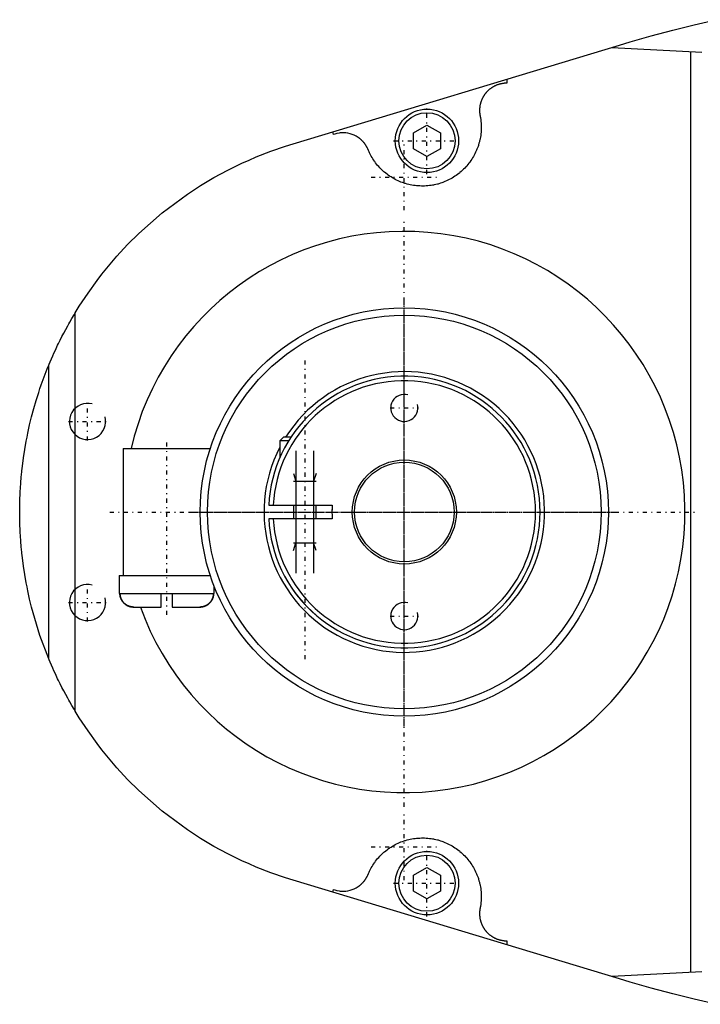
# Model space of a CAD drawing. Extents: x -342 to 171, y -70 to 70.
# Tile 1 of 5: x -342 to -267, y -54 to 54. Entities that reach past the tile are written whole.
import ezdxf

# ---------------------------------------------------------------- set-up
doc = ezdxf.new("R2010")
doc.units = 0
doc.linetypes.add('CENTER', pattern=[1.5, 0.45, -0.5, 0.05, -0.5])
for name, color, linetype in [('AM_0', 7, 'CONTINUOUS'), ('AM_10', 7, 'CONTINUOUS'), ('AM_7', 7, 'CENTER')]:
    doc.layers.add(name, color=color, linetype=linetype)

msp = doc.modelspace()

# ---------------------------------------------------------------- linework, layer by layer
at = {"layer": 'AM_0', "color": 7, "linetype": 'CONTINUOUS'}
for p, q in [((-312.3, 40.68), (-276.23, 51.58)), ((-277.09, 51.32), (-267.14, 50.81)), ((-268.36, -50.87), (-268.36, 50.87)), ((-288.69, 47.82), (-288.69, 47.36)), ((-299, 41.87), (-297.5, 42.73)), ((-297.5, 42.73), (-296, 41.87)), ((-307.81, 41.71), (-307.91, 42.01)), ((-299, 40.13), (-299, 41.87)), ((-296, 41.87), (-296, 40.13)), ((-297.5, 39.27), (-299, 40.13)), ((-296, 40.13), (-297.5, 39.27)), ((-336.36, -22), (-336.36, 22)), ((-339.28, -16.22), (-339.28, 16.22)), ((-313.35, 8.25), (-313.75, 7.85)), ((-313.75, 7.85), (-313.75, 5.99)), ((-312.78, 7.85), (-313.75, 7.85)), ((-312.53, 8.25), (-313.35, 8.25)), ((-331.05, 7), (-331.05, -7)), ((-331.05, 7), (-321.45, 7)), ((-321.45, 6.96), (-321.45, 7)), ((-314.98, 0.75), (-307.96, 0.75)), ((-312.25, 0.75), (-312.25, -0.75)), ((-309.75, -0.75), (-309.75, 0.75)), ((-307.96, -0.75), (-314.98, -0.75)), ((-331.5, -7), (-331.5, -9)), ((-331.5, -7), (-321.44, -7)), ((-321.45, -7), (-321.45, -6.96)), ((-321, -9), (-321, -8.22)), ((-331.5, -9), (-321, -9)), ((-326.85, -10.5), (-326.85, -9)), ((-325.65, -9), (-325.65, -10.5)), ((-329.89, -10.5), (-326.85, -10.5)), ((-325.65, -10.5), (-322.61, -10.5)), ((-299, -40.13), (-297.5, -39.27)), ((-299, -41.87), (-299, -40.13)), ((-297.5, -39.27), (-296, -40.13)), ((-296, -40.13), (-296, -41.87)), ((-276.23, -51.58), (-312.3, -40.68)), ((-307.91, -42.01), (-307.81, -41.71)), ((-297.5, -42.73), (-299, -41.87)), ((-296, -41.87), (-297.5, -42.73)), ((-288.69, -47.36), (-288.69, -47.82)), ((-267.14, -50.81), (-277.09, -51.32))]:
    msp.add_line(p, q, dxfattribs=at)
for points in [[(-276.23, 51.58, 0), (-275.06, 51.93, 0), (-272.71, 52.6, 0), (-270.34, 53.23, 0), (-269.16, 53.53, 0), (-267.97, 53.83, 0), (-265.59, 54.38, 0)], [(-288.69, 47.36, 0), (-288.71, 47.36, 0), (-288.76, 47.36, 0), (-288.82, 47.36, 0), (-288.84, 47.36, 0), (-288.87, 47.35, 0), (-288.92, 47.35, 0), (-288.97, 47.35, 0), (-289.02, 47.34, 0), (-289.07, 47.34, 0), (-289.12, 47.33, 0), (-289.14, 47.33, 0), (-289.17, 47.32, 0), (-289.22, 47.31, 0), (-289.27, 47.3, 0), (-289.31, 47.29, 0), (-289.36, 47.28, 0), (-289.41, 47.27, 0), (-289.44, 47.27, 0), (-289.46, 47.26, 0), (-289.51, 47.25, 0), (-289.56, 47.23, 0), (-289.58, 47.22, 0), (-289.61, 47.22, 0), (-289.66, 47.2, 0), (-289.7, 47.18, 0), (-289.73, 47.17, 0), (-289.75, 47.17, 0), (-289.8, 47.15, 0), (-289.84, 47.13, 0), (-289.89, 47.11, 0), (-289.94, 47.09, 0), (-289.98, 47.07, 0), (-290, 47.06, 0), (-290.03, 47.04, 0), (-290.07, 47.02, 0), (-290.12, 47, 0), (-290.16, 46.97, 0), (-290.2, 46.95, 0), (-290.25, 46.92, 0), (-290.27, 46.91, 0), (-290.29, 46.9, 0), (-290.33, 46.87, 0), (-290.38, 46.84, 0), (-290.42, 46.81, 0), (-290.46, 46.78, 0), (-290.5, 46.75, 0), (-290.52, 46.74, 0), (-290.54, 46.72, 0), (-290.58, 46.69, 0), (-290.62, 46.66, 0), (-290.65, 46.63, 0), (-290.69, 46.59, 0), (-290.73, 46.56, 0), (-290.75, 46.54, 0), (-290.77, 46.52, 0), (-290.8, 46.49, 0), (-290.84, 46.45, 0), (-290.87, 46.42, 0), (-290.91, 46.38, 0), (-290.94, 46.34, 0), (-290.96, 46.32, 0), (-290.97, 46.3, 0), (-291.01, 46.27, 0), (-291.04, 46.23, 0), (-291.05, 46.21, 0), (-291.07, 46.19, 0), (-291.1, 46.15, 0), (-291.13, 46.11, 0), (-291.14, 46.08, 0), (-291.16, 46.06, 0), (-291.19, 46.02, 0), (-291.21, 45.98, 0), (-291.24, 45.94, 0), (-291.27, 45.89, 0), (-291.29, 45.85, 0), (-291.31, 45.83, 0), (-291.32, 45.81, 0), (-291.34, 45.76, 0), (-291.36, 45.72, 0), (-291.39, 45.67, 0), (-291.41, 45.63, 0), (-291.43, 45.58, 0), (-291.44, 45.56, 0), (-291.45, 45.53, 0), (-291.47, 45.49, 0), (-291.49, 45.44, 0), (-291.51, 45.39, 0), (-291.52, 45.35, 0), (-291.54, 45.3, 0), (-291.55, 45.27, 0), (-291.55, 45.25, 0), (-291.57, 45.2, 0), (-291.58, 45.15, 0), (-291.6, 45.1, 0), (-291.61, 45.06, 0), (-291.62, 45.01, 0), (-291.62, 44.98, 0), (-291.63, 44.96, 0), (-291.64, 44.91, 0), (-291.65, 44.86, 0), (-291.66, 44.81, 0), (-291.66, 44.76, 0), (-291.67, 44.71, 0), (-291.67, 44.68, 0), (-291.67, 44.66, 0), (-291.68, 44.61, 0), (-291.68, 44.56, 0), (-291.68, 44.53, 0), (-291.69, 44.51, 0), (-291.69, 44.46, 0), (-291.69, 44.41, 0), (-291.69, 44.38, 0), (-291.69, 44.36, 0), (-291.69, 44.31, 0), (-291.69, 44.26, 0), (-291.68, 44.2, 0), (-291.68, 44.15, 0), (-291.68, 44.1, 0), (-291.68, 44.08, 0), (-291.67, 44.05, 0), (-291.67, 44, 0), (-291.66, 43.95, 0), (-291.65, 43.9, 0), (-291.65, 43.85, 0), (-291.64, 43.8, 0), (-291.63, 43.78, 0), (-291.63, 43.75, 0), (-291.62, 43.71, 0), (-291.61, 43.66, 0), (-291.6, 43.63, 0)], [(-291.6, 43.63, 0), (-291.58, 43.54, 0), (-291.56, 43.37, 0), (-291.54, 43.19, 0), (-291.53, 43.1, 0), (-291.52, 43.02, 0), (-291.51, 42.84, 0), (-291.5, 42.66, 0), (-291.5, 42.48, 0), (-291.5, 42.31, 0), (-291.51, 42.13, 0), (-291.52, 42.04, 0), (-291.52, 41.95, 0), (-291.54, 41.77, 0), (-291.56, 41.6, 0), (-291.59, 41.42, 0), (-291.62, 41.25, 0), (-291.66, 41.07, 0), (-291.68, 40.99, 0), (-291.7, 40.9, 0), (-291.75, 40.73, 0), (-291.8, 40.56, 0), (-291.82, 40.47, 0), (-291.85, 40.39, 0), (-291.91, 40.22, 0), (-291.98, 40.06, 0), (-292.01, 39.97, 0), (-292.05, 39.89, 0), (-292.12, 39.73, 0), (-292.2, 39.57, 0), (-292.28, 39.41, 0), (-292.37, 39.26, 0), (-292.46, 39.11, 0), (-292.5, 39.03, 0), (-292.55, 38.96, 0), (-292.65, 38.81, 0), (-292.75, 38.66, 0), (-292.86, 38.52, 0), (-292.97, 38.38, 0), (-293.08, 38.25, 0), (-293.14, 38.18, 0), (-293.2, 38.11, 0), (-293.32, 37.98, 0), (-293.45, 37.86, 0), (-293.58, 37.74, 0), (-293.71, 37.62, 0), (-293.85, 37.5, 0), (-293.91, 37.44, 0), (-293.98, 37.39, 0), (-294.12, 37.28, 0), (-294.27, 37.18, 0), (-294.42, 37.08, 0), (-294.57, 36.98, 0), (-294.72, 36.89, 0), (-294.79, 36.85, 0), (-294.87, 36.8, 0), (-295.03, 36.72, 0), (-295.19, 36.64, 0), (-295.35, 36.57, 0), (-295.51, 36.49, 0), (-295.68, 36.43, 0), (-295.76, 36.4, 0), (-295.84, 36.37, 0), (-296.01, 36.31, 0), (-296.18, 36.26, 0), (-296.27, 36.23, 0), (-296.35, 36.21, 0), (-296.53, 36.17, 0), (-296.7, 36.13, 0), (-296.79, 36.11, 0), (-296.87, 36.1, 0), (-297.05, 36.07, 0), (-297.23, 36.05, 0), (-297.4, 36.03, 0), (-297.58, 36.01, 0), (-297.76, 36, 0), (-297.85, 36, 0), (-297.93, 36, 0), (-298.11, 36, 0), (-298.29, 36.01, 0), (-298.47, 36.02, 0), (-298.64, 36.03, 0), (-298.82, 36.05, 0), (-298.91, 36.06, 0), (-299, 36.08, 0), (-299.17, 36.11, 0), (-299.35, 36.14, 0), (-299.52, 36.18, 0), (-299.69, 36.22, 0), (-299.86, 36.27, 0), (-299.95, 36.3, 0), (-300.03, 36.33, 0), (-300.2, 36.38, 0), (-300.37, 36.45, 0), (-300.53, 36.51, 0), (-300.69, 36.58, 0), (-300.85, 36.66, 0), (-300.93, 36.7, 0), (-301.01, 36.74, 0), (-301.17, 36.83, 0), (-301.32, 36.91, 0), (-301.47, 37.01, 0), (-301.62, 37.1, 0), (-301.77, 37.2, 0), (-301.84, 37.26, 0), (-301.91, 37.31, 0), (-302.05, 37.42, 0), (-302.19, 37.53, 0), (-302.26, 37.59, 0), (-302.33, 37.65, 0), (-302.46, 37.77, 0), (-302.58, 37.89, 0), (-302.65, 37.95, 0), (-302.71, 38.02, 0), (-302.83, 38.15, 0), (-302.95, 38.28, 0), (-303.06, 38.42, 0), (-303.17, 38.56, 0), (-303.27, 38.7, 0), (-303.33, 38.77, 0), (-303.38, 38.85, 0), (-303.47, 39, 0), (-303.57, 39.15, 0), (-303.66, 39.3, 0), (-303.74, 39.46, 0), (-303.82, 39.61, 0), (-303.86, 39.69, 0), (-303.9, 39.77, 0), (-303.97, 39.94, 0), (-304.04, 40.1, 0), (-304.07, 40.18, 0)], [(-304.07, 40.18, 0), (-304.08, 40.2, 0), (-304.1, 40.24, 0), (-304.12, 40.28, 0), (-304.13, 40.29, 0), (-304.14, 40.31, 0), (-304.16, 40.35, 0), (-304.18, 40.38, 0), (-304.2, 40.42, 0), (-304.22, 40.45, 0), (-304.24, 40.49, 0), (-304.25, 40.51, 0), (-304.26, 40.52, 0), (-304.29, 40.56, 0), (-304.31, 40.59, 0), (-304.33, 40.62, 0), (-304.36, 40.66, 0), (-304.38, 40.69, 0), (-304.39, 40.71, 0), (-304.41, 40.72, 0), (-304.43, 40.76, 0), (-304.46, 40.79, 0), (-304.47, 40.8, 0), (-304.48, 40.82, 0), (-304.51, 40.85, 0), (-304.54, 40.88, 0), (-304.55, 40.9, 0), (-304.56, 40.91, 0), (-304.59, 40.94, 0), (-304.62, 40.97, 0), (-304.65, 41, 0), (-304.68, 41.03, 0), (-304.71, 41.06, 0), (-304.72, 41.07, 0), (-304.74, 41.09, 0), (-304.77, 41.11, 0), (-304.8, 41.14, 0), (-304.83, 41.17, 0), (-304.86, 41.19, 0), (-304.89, 41.22, 0), (-304.91, 41.23, 0), (-304.92, 41.25, 0), (-304.95, 41.27, 0), (-304.99, 41.3, 0), (-305.1, 41.38, 0), (-305.31, 41.51, 0), (-305.53, 41.62, 0), (-305.65, 41.67, 0), (-305.76, 41.71, 0), (-305.99, 41.79, 0), (-306.23, 41.84, 0), (-306.48, 41.87, 0), (-306.72, 41.89, 0), (-306.97, 41.88, 0), (-307.09, 41.87, 0), (-307.21, 41.86, 0), (-307.45, 41.81, 0), (-307.69, 41.75, 0), (-307.81, 41.71, 0)], [(-336.36, 22, 0), (-335.91, 22.73, 0), (-334.95, 24.18, 0), (-333.94, 25.58, 0), (-333.41, 26.27, 0), (-332.87, 26.94, 0), (-331.75, 28.26, 0), (-330.57, 29.53, 0), (-329.34, 30.75, 0), (-328.06, 31.92, 0), (-326.74, 33.03, 0), (-326.06, 33.57, 0), (-325.37, 34.09, 0), (-323.96, 35.1, 0), (-322.51, 36.05, 0), (-321.03, 36.93, 0), (-319.51, 37.76, 0), (-317.95, 38.52, 0), (-317.16, 38.88, 0), (-316.37, 39.22, 0), (-314.76, 39.86, 0), (-313.12, 40.42, 0), (-312.3, 40.68, 0)], [(-339.28, 16.22, 0), (-339.28, 16.23, 0), (-339.28, 16.24, 0), (-339.27, 16.25, 0), (-339.27, 16.26, 0), (-339.26, 16.26, 0), (-339.26, 16.28, 0), (-339.25, 16.3, 0), (-339.24, 16.31, 0), (-339.24, 16.33, 0), (-339.23, 16.35, 0), (-339.22, 16.37, 0), (-339.22, 16.38, 0), (-339.21, 16.4, 0), (-339.2, 16.43, 0), (-339.19, 16.45, 0), (-339.17, 16.48, 0), (-339.16, 16.51, 0), (-339.16, 16.52, 0), (-339.15, 16.54, 0), (-339.14, 16.57, 0), (-339.12, 16.6, 0), (-339.12, 16.62, 0), (-339.11, 16.64, 0), (-339.09, 16.67, 0), (-339.08, 16.71, 0), (-339.07, 16.73, 0), (-339.06, 16.75, 0), (-339.05, 16.78, 0), (-339.03, 16.82, 0), (-339.01, 16.86, 0), (-338.99, 16.9, 0), (-338.97, 16.95, 0), (-338.97, 16.97, 0), (-338.96, 16.99, 0), (-338.94, 17.03, 0), (-338.92, 17.08, 0), (-338.84, 17.24, 0), (-338.71, 17.55, 0), (-338.56, 17.88, 0), (-338.39, 18.23, 0), (-338.31, 18.41, 0), (-338.22, 18.6, 0), (-338.03, 18.98, 0), (-337.83, 19.37, 0), (-337.62, 19.77, 0), (-337.41, 20.17, 0), (-337.19, 20.57, 0), (-337.08, 20.77, 0), (-336.97, 20.97, 0), (-336.73, 21.38, 0), (-336.49, 21.79, 0), (-336.36, 22, 0)], [(-342.5, 0, 0), (-342.5, 0.08, 0), (-342.5, 0.23, 0), (-342.5, 0.39, 0), (-342.5, 0.46, 0), (-342.5, 0.54, 0), (-342.49, 0.69, 0), (-342.49, 0.85, 0), (-342.49, 1, 0), (-342.48, 1.16, 0), (-342.48, 1.31, 0), (-342.48, 1.39, 0), (-342.47, 1.46, 0), (-342.47, 1.62, 0), (-342.46, 1.77, 0), (-342.46, 1.93, 0), (-342.45, 2.08, 0), (-342.44, 2.23, 0), (-342.44, 2.31, 0), (-342.43, 2.39, 0), (-342.42, 2.54, 0), (-342.41, 2.7, 0), (-342.41, 2.77, 0), (-342.4, 2.85, 0), (-342.39, 3, 0), (-342.38, 3.16, 0), (-342.38, 3.23, 0), (-342.37, 3.31, 0), (-342.36, 3.46, 0), (-342.35, 3.62, 0), (-342.33, 3.77, 0), (-342.32, 3.92, 0), (-342.3, 4.08, 0), (-342.3, 4.15, 0), (-342.29, 4.23, 0), (-342.27, 4.38, 0), (-342.26, 4.54, 0), (-342.2, 5.07, 0), (-342.08, 5.99, 0), (-341.94, 6.91, 0), (-341.78, 7.82, 0), (-341.69, 8.27, 0), (-341.6, 8.72, 0), (-341.4, 9.63, 0), (-341.18, 10.52, 0), (-340.94, 11.42, 0), (-340.68, 12.31, 0), (-340.4, 13.19, 0), (-340.26, 13.63, 0), (-340.11, 14.06, 0), (-339.79, 14.93, 0), (-339.46, 15.8, 0), (-339.28, 16.22, 0)], [(-339.28, -16.22, 0), (-340.26, -13.63, 0), (-341.18, -10.52, 0), (-341.4, -9.63, 0), (-341.6, -8.72, 0), (-341.69, -8.27, 0), (-341.78, -7.82, 0), (-341.94, -6.91, 0), (-342.08, -5.99, 0), (-342.2, -5.07, 0), (-342.26, -4.54, 0), (-342.27, -4.38, 0), (-342.29, -4.23, 0), (-342.3, -4.15, 0), (-342.3, -4.08, 0), (-342.32, -3.92, 0), (-342.33, -3.77, 0), (-342.35, -3.62, 0), (-342.36, -3.46, 0), (-342.37, -3.31, 0), (-342.38, -3.23, 0), (-342.38, -3.16, 0), (-342.39, -3, 0), (-342.4, -2.85, 0), (-342.41, -2.77, 0), (-342.41, -2.7, 0), (-342.42, -2.54, 0), (-342.43, -2.39, 0), (-342.44, -2.31, 0), (-342.44, -2.23, 0), (-342.45, -2.08, 0), (-342.46, -1.93, 0), (-342.46, -1.77, 0), (-342.47, -1.62, 0), (-342.47, -1.46, 0), (-342.48, -1.39, 0), (-342.48, -1.31, 0), (-342.48, -1.16, 0), (-342.49, -1, 0), (-342.49, -0.85, 0), (-342.49, -0.69, 0), (-342.5, -0.54, 0), (-342.5, -0.46, 0), (-342.5, -0.39, 0), (-342.5, -0.23, 0), (-342.5, -0.08, 0), (-342.5, 0, 0)], [(-309.75, -11.4, 0), (-309.75, -11.4, 0), (-309.75, -11.4, 0), (-309.75, -11.39, 0), (-309.76, -11.39, 0), (-309.76, -11.39, 0), (-309.77, -11.39, 0), (-309.77, -11.38, 0), (-309.78, -11.37, 0), (-309.79, -11.36, 0), (-309.81, -11.35, 0), (-309.81, -11.34, 0), (-309.82, -11.34, 0), (-309.84, -11.32, 0), (-309.85, -11.31, 0), (-309.87, -11.29, 0), (-309.89, -11.28, 0), (-309.91, -11.26, 0), (-309.92, -11.25, 0), (-309.93, -11.24, 0), (-309.95, -11.22, 0), (-309.98, -11.2, 0), (-309.99, -11.19, 0), (-310, -11.18, 0), (-310.02, -11.16, 0), (-310.05, -11.14, 0), (-310.06, -11.13, 0), (-310.07, -11.11, 0), (-310.1, -11.09, 0), (-310.13, -11.07, 0), (-310.15, -11.04, 0), (-310.18, -11.02, 0), (-310.21, -10.99, 0), (-310.22, -10.98, 0), (-310.24, -10.96, 0), (-310.27, -10.94, 0), (-310.3, -10.91, 0), (-310.33, -10.88, 0), (-310.36, -10.85, 0), (-310.39, -10.82, 0), (-310.4, -10.81, 0), (-310.42, -10.79, 0), (-310.45, -10.76, 0), (-310.48, -10.73, 0), (-310.51, -10.7, 0), (-310.55, -10.67, 0), (-310.58, -10.64, 0), (-310.59, -10.62, 0), (-310.61, -10.6, 0), (-310.64, -10.57, 0), (-310.67, -10.54, 0), (-310.71, -10.51, 0), (-310.74, -10.47, 0), (-310.77, -10.44, 0), (-310.79, -10.42, 0), (-310.8, -10.41, 0), (-310.83, -10.37, 0), (-310.87, -10.34, 0), (-310.9, -10.31, 0), (-310.93, -10.27, 0), (-310.96, -10.24, 0), (-310.97, -10.23, 0), (-310.99, -10.21, 0), (-311.02, -10.18, 0), (-311.05, -10.15, 0), (-311.06, -10.13, 0), (-311.08, -10.11, 0), (-311.11, -10.08, 0), (-311.14, -10.05, 0), (-311.15, -10.03, 0), (-311.17, -10.01, 0), (-311.2, -9.98, 0), (-311.23, -9.94, 0), (-311.26, -9.91, 0), (-311.29, -9.87, 0), (-311.32, -9.84, 0), (-311.34, -9.82, 0), (-311.35, -9.8, 0), (-311.38, -9.77, 0), (-311.41, -9.74, 0), (-311.44, -9.7, 0), (-311.47, -9.67, 0), (-311.5, -9.63, 0), (-311.51, -9.61, 0), (-311.53, -9.6, 0), (-311.56, -9.56, 0), (-311.59, -9.53, 0), (-311.61, -9.49, 0), (-311.64, -9.46, 0), (-311.67, -9.42, 0), (-311.68, -9.41, 0), (-311.7, -9.39, 0), (-311.72, -9.36, 0), (-311.75, -9.32, 0), (-311.78, -9.29, 0), (-311.8, -9.26, 0), (-311.83, -9.23, 0), (-311.84, -9.21, 0), (-311.85, -9.2, 0), (-311.87, -9.17, 0), (-311.9, -9.14, 0), (-311.92, -9.11, 0), (-311.94, -9.08, 0), (-311.96, -9.05, 0), (-311.97, -9.03, 0), (-311.98, -9.02, 0), (-312.01, -8.99, 0), (-312.03, -8.96, 0), (-312.04, -8.95, 0), (-312.05, -8.94, 0), (-312.07, -8.91, 0), (-312.09, -8.88, 0), (-312.1, -8.87, 0), (-312.1, -8.86, 0), (-312.12, -8.83, 0), (-312.14, -8.81, 0), (-312.16, -8.79, 0), (-312.17, -8.77, 0), (-312.18, -8.75, 0), (-312.19, -8.74, 0), (-312.2, -8.73, 0), (-312.21, -8.72, 0), (-312.22, -8.7, 0), (-312.23, -8.69, 0), (-312.23, -8.68, 0), (-312.24, -8.67, 0), (-312.24, -8.67, 0), (-312.25, -8.66, 0), (-312.25, -8.66, 0), (-312.25, -8.66, 0), (-312.25, -8.66, 0)], [(-329.89, -10.5, 0), (-329.9, -10.5, 0), (-329.92, -10.5, 0), (-329.94, -10.5, 0), (-329.95, -10.5, 0), (-329.96, -10.5, 0), (-329.99, -10.5, 0), (-330.01, -10.5, 0), (-330.03, -10.49, 0), (-330.05, -10.49, 0), (-330.07, -10.49, 0), (-330.09, -10.49, 0), (-330.1, -10.49, 0), (-330.12, -10.48, 0), (-330.14, -10.48, 0), (-330.16, -10.48, 0), (-330.19, -10.47, 0), (-330.21, -10.47, 0), (-330.22, -10.47, 0), (-330.23, -10.46, 0), (-330.25, -10.46, 0), (-330.27, -10.45, 0), (-330.29, -10.45, 0), (-330.3, -10.45, 0), (-330.32, -10.44, 0), (-330.34, -10.43, 0), (-330.35, -10.43, 0), (-330.36, -10.43, 0), (-330.38, -10.42, 0), (-330.4, -10.41, 0), (-330.42, -10.41, 0), (-330.44, -10.4, 0), (-330.46, -10.39, 0), (-330.47, -10.39, 0), (-330.48, -10.38, 0), (-330.5, -10.38, 0), (-330.52, -10.37, 0), (-330.54, -10.36, 0), (-330.56, -10.35, 0), (-330.58, -10.34, 0), (-330.59, -10.34, 0), (-330.6, -10.33, 0), (-330.62, -10.32, 0), (-330.64, -10.31, 0), (-330.66, -10.3, 0), (-330.68, -10.29, 0), (-330.7, -10.28, 0), (-330.71, -10.27, 0), (-330.72, -10.26, 0), (-330.74, -10.25, 0), (-330.75, -10.24, 0), (-330.77, -10.23, 0), (-330.79, -10.21, 0), (-330.81, -10.2, 0), (-330.82, -10.19, 0), (-330.83, -10.19, 0), (-330.85, -10.17, 0), (-330.86, -10.16, 0), (-330.88, -10.15, 0), (-330.9, -10.13, 0), (-330.91, -10.12, 0), (-330.92, -10.11, 0), (-330.93, -10.1, 0), (-330.95, -10.09, 0), (-330.96, -10.07, 0), (-330.97, -10.07, 0), (-330.98, -10.06, 0), (-330.99, -10.04, 0), (-331.01, -10.03, 0), (-331.01, -10.02, 0), (-331.02, -10.01, 0), (-331.04, -10, 0), (-331.05, -9.98, 0), (-331.06, -9.97, 0), (-331.08, -9.95, 0), (-331.09, -9.93, 0), (-331.1, -9.92, 0), (-331.11, -9.91, 0), (-331.12, -9.9, 0), (-331.13, -9.88, 0), (-331.15, -9.86, 0), (-331.16, -9.84, 0), (-331.17, -9.82, 0), (-331.18, -9.81, 0), (-331.19, -9.8, 0), (-331.2, -9.78, 0), (-331.21, -9.76, 0), (-331.22, -9.74, 0), (-331.23, -9.73, 0), (-331.24, -9.71, 0), (-331.25, -9.7, 0), (-331.25, -9.69, 0), (-331.26, -9.67, 0), (-331.27, -9.65, 0), (-331.28, -9.63, 0), (-331.29, -9.61, 0), (-331.3, -9.59, 0), (-331.3, -9.58, 0), (-331.31, -9.57, 0), (-331.32, -9.55, 0), (-331.32, -9.53, 0), (-331.33, -9.51, 0), (-331.34, -9.49, 0), (-331.35, -9.47, 0), (-331.35, -9.46, 0), (-331.35, -9.45, 0), (-331.36, -9.43, 0), (-331.37, -9.41, 0), (-331.37, -9.39, 0), (-331.37, -9.38, 0), (-331.38, -9.36, 0), (-331.38, -9.34, 0), (-331.39, -9.33, 0), (-331.39, -9.32, 0), (-331.39, -9.3, 0), (-331.4, -9.27, 0), (-331.4, -9.25, 0), (-331.4, -9.23, 0), (-331.41, -9.21, 0), (-331.41, -9.2, 0), (-331.41, -9.18, 0), (-331.41, -9.16, 0), (-331.42, -9.14, 0), (-331.42, -9.12, 0), (-331.42, -9.1, 0), (-331.42, -9.07, 0), (-331.42, -9.06, 0), (-331.42, -9.05, 0), (-331.42, -9.03, 0), (-331.42, -9.01, 0), (-331.42, -9, 0)], [(-331.42, -9, 0), (-331.42, -9.01, 0), (-331.42, -9.03, 0), (-331.42, -9.05, 0), (-331.42, -9.06, 0), (-331.42, -9.07, 0), (-331.42, -9.1, 0), (-331.42, -9.12, 0), (-331.42, -9.14, 0), (-331.41, -9.16, 0), (-331.41, -9.18, 0), (-331.41, -9.2, 0), (-331.41, -9.21, 0), (-331.4, -9.23, 0), (-331.4, -9.25, 0), (-331.4, -9.27, 0), (-331.39, -9.3, 0), (-331.39, -9.32, 0), (-331.39, -9.33, 0), (-331.38, -9.34, 0), (-331.38, -9.36, 0), (-331.37, -9.38, 0), (-331.37, -9.39, 0), (-331.37, -9.41, 0), (-331.36, -9.43, 0), (-331.35, -9.45, 0), (-331.35, -9.46, 0), (-331.35, -9.47, 0), (-331.34, -9.49, 0), (-331.33, -9.51, 0), (-331.32, -9.53, 0), (-331.32, -9.55, 0), (-331.31, -9.57, 0), (-331.3, -9.58, 0), (-331.3, -9.59, 0), (-331.29, -9.61, 0), (-331.28, -9.63, 0), (-331.27, -9.65, 0), (-331.26, -9.67, 0), (-331.25, -9.69, 0), (-331.25, -9.7, 0), (-331.24, -9.71, 0), (-331.23, -9.73, 0), (-331.22, -9.74, 0), (-331.21, -9.76, 0), (-331.2, -9.78, 0), (-331.19, -9.8, 0), (-331.18, -9.81, 0), (-331.17, -9.82, 0), (-331.16, -9.84, 0), (-331.15, -9.86, 0), (-331.13, -9.88, 0), (-331.12, -9.9, 0), (-331.11, -9.91, 0), (-331.1, -9.92, 0), (-331.09, -9.93, 0), (-331.08, -9.95, 0), (-331.06, -9.97, 0), (-331.05, -9.98, 0), (-331.04, -10, 0), (-331.02, -10.01, 0), (-331.01, -10.02, 0), (-331.01, -10.03, 0), (-330.99, -10.04, 0), (-330.98, -10.06, 0), (-330.97, -10.07, 0), (-330.96, -10.07, 0), (-330.95, -10.09, 0), (-330.93, -10.1, 0), (-330.92, -10.11, 0), (-330.91, -10.12, 0), (-330.9, -10.13, 0), (-330.88, -10.15, 0), (-330.86, -10.16, 0), (-330.85, -10.17, 0), (-330.83, -10.19, 0), (-330.82, -10.19, 0), (-330.81, -10.2, 0), (-330.79, -10.21, 0), (-330.77, -10.23, 0), (-330.75, -10.24, 0), (-330.74, -10.25, 0), (-330.72, -10.26, 0), (-330.71, -10.27, 0), (-330.7, -10.28, 0), (-330.68, -10.29, 0), (-330.66, -10.3, 0), (-330.64, -10.31, 0), (-330.62, -10.32, 0), (-330.6, -10.33, 0), (-330.59, -10.34, 0), (-330.58, -10.34, 0), (-330.56, -10.35, 0), (-330.54, -10.36, 0), (-330.52, -10.37, 0), (-330.5, -10.38, 0), (-330.48, -10.38, 0), (-330.47, -10.39, 0), (-330.46, -10.39, 0), (-330.44, -10.4, 0), (-330.42, -10.41, 0), (-330.4, -10.41, 0), (-330.38, -10.42, 0), (-330.36, -10.43, 0), (-330.35, -10.43, 0), (-330.34, -10.43, 0), (-330.32, -10.44, 0), (-330.3, -10.45, 0), (-330.29, -10.45, 0), (-330.27, -10.45, 0), (-330.25, -10.46, 0), (-330.23, -10.46, 0), (-330.22, -10.47, 0), (-330.21, -10.47, 0), (-330.19, -10.47, 0), (-330.16, -10.48, 0), (-330.14, -10.48, 0), (-330.12, -10.48, 0), (-330.1, -10.49, 0), (-330.09, -10.49, 0), (-330.07, -10.49, 0), (-330.05, -10.49, 0), (-330.03, -10.49, 0), (-330.01, -10.5, 0), (-329.99, -10.5, 0), (-329.96, -10.5, 0), (-329.95, -10.5, 0), (-329.94, -10.5, 0), (-329.92, -10.5, 0), (-329.9, -10.5, 0), (-329.89, -10.5, 0)], [(-331.42, -9, 0), (-331.42, -9.01, 0), (-331.42, -9.03, 0), (-331.42, -9.05, 0), (-331.42, -9.06, 0), (-331.42, -9.07, 0), (-331.42, -9.09, 0), (-331.42, -9.11, 0), (-331.42, -9.14, 0), (-331.41, -9.16, 0), (-331.41, -9.18, 0), (-331.41, -9.19, 0), (-331.41, -9.2, 0), (-331.41, -9.22, 0), (-331.4, -9.24, 0), (-331.4, -9.26, 0), (-331.39, -9.29, 0), (-331.39, -9.31, 0), (-331.39, -9.32, 0), (-331.39, -9.33, 0), (-331.38, -9.35, 0), (-331.37, -9.37, 0), (-331.37, -9.38, 0), (-331.37, -9.39, 0), (-331.36, -9.41, 0), (-331.36, -9.43, 0), (-331.35, -9.44, 0), (-331.35, -9.46, 0), (-331.34, -9.48, 0), (-331.34, -9.5, 0), (-331.33, -9.52, 0), (-331.32, -9.53, 0), (-331.31, -9.55, 0), (-331.31, -9.56, 0), (-331.31, -9.57, 0), (-331.3, -9.59, 0), (-331.29, -9.61, 0), (-331.28, -9.63, 0), (-331.27, -9.65, 0), (-331.26, -9.67, 0), (-331.26, -9.68, 0), (-331.25, -9.69, 0), (-331.24, -9.7, 0), (-331.23, -9.72, 0), (-331.22, -9.74, 0), (-331.21, -9.76, 0), (-331.2, -9.78, 0), (-331.19, -9.79, 0), (-331.19, -9.8, 0), (-331.18, -9.82, 0), (-331.16, -9.83, 0), (-331.15, -9.85, 0), (-331.14, -9.87, 0), (-331.13, -9.89, 0), (-331.12, -9.9, 0), (-331.11, -9.91, 0), (-331.1, -9.92, 0), (-331.09, -9.94, 0), (-331.07, -9.96, 0), (-331.06, -9.97, 0), (-331.04, -9.99, 0), (-331.04, -10, 0), (-331.03, -10, 0), (-331.02, -10.02, 0), (-331, -10.03, 0), (-330.99, -10.04, 0), (-330.99, -10.05, 0), (-330.97, -10.06, 0), (-330.96, -10.08, 0), (-330.95, -10.08, 0), (-330.94, -10.09, 0), (-330.93, -10.11, 0), (-330.91, -10.12, 0), (-330.9, -10.13, 0), (-330.88, -10.15, 0), (-330.86, -10.16, 0), (-330.85, -10.17, 0), (-330.85, -10.17, 0), (-330.83, -10.19, 0), (-330.81, -10.2, 0), (-330.79, -10.21, 0), (-330.78, -10.23, 0), (-330.76, -10.24, 0), (-330.75, -10.24, 0), (-330.74, -10.25, 0), (-330.72, -10.26, 0), (-330.7, -10.27, 0), (-330.68, -10.29, 0), (-330.66, -10.3, 0), (-330.65, -10.31, 0), (-330.64, -10.31, 0), (-330.63, -10.32, 0), (-330.61, -10.33, 0), (-330.59, -10.34, 0), (-330.57, -10.35, 0), (-330.55, -10.36, 0), (-330.53, -10.36, 0), (-330.52, -10.37, 0), (-330.51, -10.37, 0), (-330.49, -10.38, 0), (-330.47, -10.39, 0), (-330.46, -10.4, 0), (-330.44, -10.4, 0), (-330.42, -10.41, 0), (-330.41, -10.41, 0), (-330.4, -10.42, 0), (-330.38, -10.42, 0), (-330.36, -10.43, 0), (-330.35, -10.43, 0), (-330.34, -10.44, 0), (-330.32, -10.44, 0), (-330.29, -10.45, 0), (-330.28, -10.45, 0), (-330.27, -10.45, 0), (-330.25, -10.46, 0), (-330.23, -10.46, 0), (-330.21, -10.47, 0), (-330.19, -10.47, 0), (-330.17, -10.48, 0), (-330.15, -10.48, 0), (-330.14, -10.48, 0), (-330.12, -10.48, 0), (-330.1, -10.49, 0), (-330.08, -10.49, 0), (-330.06, -10.49, 0), (-330.04, -10.49, 0), (-330.03, -10.49, 0), (-330.01, -10.5, 0), (-329.99, -10.5, 0), (-329.97, -10.5, 0), (-329.96, -10.5, 0)], [(-329.89, -10.5, 0), (-329.9, -10.5, 0), (-329.92, -10.5, 0), (-329.94, -10.5, 0), (-329.95, -10.5, 0), (-329.96, -10.5, 0), (-329.99, -10.5, 0), (-330.01, -10.5, 0), (-330.03, -10.49, 0), (-330.05, -10.49, 0), (-330.07, -10.49, 0), (-330.09, -10.49, 0), (-330.1, -10.49, 0), (-330.12, -10.48, 0), (-330.14, -10.48, 0), (-330.16, -10.48, 0), (-330.19, -10.47, 0), (-330.21, -10.47, 0), (-330.22, -10.47, 0), (-330.23, -10.46, 0), (-330.25, -10.46, 0), (-330.27, -10.45, 0), (-330.29, -10.45, 0), (-330.3, -10.45, 0), (-330.32, -10.44, 0), (-330.34, -10.43, 0), (-330.35, -10.43, 0), (-330.36, -10.43, 0), (-330.38, -10.42, 0), (-330.4, -10.41, 0), (-330.42, -10.41, 0), (-330.44, -10.4, 0), (-330.46, -10.39, 0), (-330.47, -10.39, 0), (-330.48, -10.38, 0), (-330.5, -10.38, 0), (-330.52, -10.37, 0), (-330.54, -10.36, 0), (-330.56, -10.35, 0), (-330.58, -10.34, 0), (-330.59, -10.34, 0), (-330.6, -10.33, 0), (-330.62, -10.32, 0), (-330.64, -10.31, 0), (-330.66, -10.3, 0), (-330.68, -10.29, 0), (-330.7, -10.28, 0), (-330.71, -10.27, 0), (-330.72, -10.26, 0), (-330.74, -10.25, 0), (-330.75, -10.24, 0), (-330.77, -10.23, 0), (-330.79, -10.21, 0), (-330.81, -10.2, 0), (-330.82, -10.19, 0), (-330.83, -10.19, 0), (-330.85, -10.17, 0), (-330.86, -10.16, 0), (-330.88, -10.15, 0), (-330.9, -10.13, 0), (-330.91, -10.12, 0), (-330.92, -10.11, 0), (-330.93, -10.1, 0), (-330.95, -10.09, 0), (-330.96, -10.07, 0), (-330.97, -10.07, 0), (-330.98, -10.06, 0), (-330.99, -10.04, 0), (-331.01, -10.03, 0), (-331.01, -10.02, 0), (-331.02, -10.01, 0), (-331.04, -10, 0), (-331.05, -9.98, 0), (-331.06, -9.97, 0), (-331.08, -9.95, 0), (-331.09, -9.93, 0), (-331.1, -9.92, 0), (-331.11, -9.91, 0), (-331.12, -9.9, 0), (-331.13, -9.88, 0), (-331.15, -9.86, 0), (-331.16, -9.84, 0), (-331.17, -9.82, 0), (-331.18, -9.81, 0), (-331.19, -9.8, 0), (-331.2, -9.78, 0), (-331.21, -9.76, 0), (-331.22, -9.74, 0), (-331.23, -9.73, 0), (-331.24, -9.71, 0), (-331.25, -9.7, 0), (-331.25, -9.69, 0), (-331.26, -9.67, 0), (-331.27, -9.65, 0), (-331.28, -9.63, 0), (-331.29, -9.61, 0), (-331.3, -9.59, 0), (-331.3, -9.58, 0), (-331.31, -9.57, 0), (-331.32, -9.55, 0), (-331.32, -9.53, 0), (-331.33, -9.51, 0), (-331.34, -9.49, 0), (-331.35, -9.47, 0), (-331.35, -9.46, 0), (-331.35, -9.45, 0), (-331.36, -9.43, 0), (-331.37, -9.41, 0), (-331.37, -9.39, 0), (-331.37, -9.38, 0), (-331.38, -9.36, 0), (-331.38, -9.34, 0), (-331.39, -9.33, 0), (-331.39, -9.32, 0), (-331.39, -9.3, 0), (-331.4, -9.27, 0), (-331.4, -9.25, 0), (-331.4, -9.23, 0), (-331.41, -9.21, 0), (-331.41, -9.2, 0), (-331.41, -9.18, 0), (-331.41, -9.16, 0), (-331.42, -9.14, 0), (-331.42, -9.12, 0), (-331.42, -9.1, 0), (-331.42, -9.07, 0), (-331.42, -9.06, 0), (-331.42, -9.05, 0), (-331.42, -9.03, 0), (-331.42, -9.01, 0), (-331.42, -9, 0)], [(-322.61, -10.5, 0), (-322.6, -10.5, 0), (-322.58, -10.5, 0), (-322.56, -10.5, 0), (-322.55, -10.5, 0), (-322.54, -10.5, 0), (-322.51, -10.5, 0), (-322.49, -10.5, 0), (-322.47, -10.49, 0), (-322.45, -10.49, 0), (-322.43, -10.49, 0), (-322.41, -10.49, 0), (-322.4, -10.49, 0), (-322.38, -10.48, 0), (-322.36, -10.48, 0), (-322.34, -10.48, 0), (-322.31, -10.47, 0), (-322.29, -10.47, 0), (-322.28, -10.47, 0), (-322.27, -10.46, 0), (-322.25, -10.46, 0), (-322.23, -10.45, 0), (-322.21, -10.45, 0), (-322.2, -10.45, 0), (-322.18, -10.44, 0), (-322.16, -10.43, 0), (-322.15, -10.43, 0), (-322.14, -10.43, 0), (-322.12, -10.42, 0), (-322.1, -10.41, 0), (-322.08, -10.41, 0), (-322.06, -10.4, 0), (-322.04, -10.39, 0), (-322.03, -10.39, 0), (-322.02, -10.38, 0), (-322, -10.38, 0), (-321.98, -10.37, 0), (-321.96, -10.36, 0), (-321.94, -10.35, 0), (-321.92, -10.34, 0), (-321.91, -10.34, 0), (-321.9, -10.33, 0), (-321.88, -10.32, 0), (-321.86, -10.31, 0), (-321.84, -10.3, 0), (-321.82, -10.29, 0), (-321.8, -10.28, 0), (-321.79, -10.27, 0), (-321.78, -10.26, 0), (-321.76, -10.25, 0), (-321.75, -10.24, 0), (-321.73, -10.23, 0), (-321.71, -10.21, 0), (-321.69, -10.2, 0), (-321.68, -10.19, 0), (-321.67, -10.19, 0), (-321.65, -10.17, 0), (-321.64, -10.16, 0), (-321.62, -10.15, 0), (-321.6, -10.13, 0), (-321.59, -10.12, 0), (-321.58, -10.11, 0), (-321.57, -10.1, 0), (-321.55, -10.09, 0), (-321.54, -10.07, 0), (-321.53, -10.07, 0), (-321.52, -10.06, 0), (-321.51, -10.04, 0), (-321.49, -10.03, 0), (-321.49, -10.02, 0), (-321.48, -10.01, 0), (-321.46, -10, 0), (-321.45, -9.98, 0), (-321.44, -9.97, 0), (-321.42, -9.95, 0), (-321.41, -9.93, 0), (-321.4, -9.92, 0), (-321.39, -9.91, 0), (-321.38, -9.9, 0), (-321.37, -9.88, 0), (-321.35, -9.86, 0), (-321.34, -9.84, 0), (-321.33, -9.82, 0), (-321.32, -9.81, 0), (-321.31, -9.8, 0), (-321.3, -9.78, 0), (-321.29, -9.76, 0), (-321.28, -9.74, 0), (-321.27, -9.73, 0), (-321.26, -9.71, 0), (-321.25, -9.7, 0), (-321.25, -9.69, 0), (-321.24, -9.67, 0), (-321.23, -9.65, 0), (-321.22, -9.63, 0), (-321.21, -9.61, 0), (-321.2, -9.59, 0), (-321.2, -9.58, 0), (-321.19, -9.57, 0), (-321.18, -9.55, 0), (-321.18, -9.53, 0), (-321.17, -9.51, 0), (-321.16, -9.49, 0), (-321.15, -9.47, 0), (-321.15, -9.46, 0), (-321.15, -9.45, 0), (-321.14, -9.43, 0), (-321.13, -9.41, 0), (-321.13, -9.39, 0), (-321.13, -9.38, 0), (-321.12, -9.36, 0), (-321.12, -9.34, 0), (-321.11, -9.33, 0), (-321.11, -9.32, 0), (-321.11, -9.3, 0), (-321.1, -9.27, 0), (-321.1, -9.25, 0), (-321.1, -9.23, 0), (-321.09, -9.21, 0), (-321.09, -9.2, 0), (-321.09, -9.18, 0), (-321.09, -9.16, 0), (-321.08, -9.14, 0), (-321.08, -9.12, 0), (-321.08, -9.1, 0), (-321.08, -9.07, 0), (-321.08, -9.06, 0), (-321.08, -9.05, 0), (-321.08, -9.03, 0), (-321.08, -9.01, 0), (-321.08, -9, 0)], [(-321.08, -9, 0), (-321.08, -9.01, 0), (-321.08, -9.03, 0), (-321.08, -9.05, 0), (-321.08, -9.06, 0), (-321.08, -9.07, 0), (-321.08, -9.1, 0), (-321.08, -9.12, 0), (-321.08, -9.14, 0), (-321.09, -9.16, 0), (-321.09, -9.18, 0), (-321.09, -9.2, 0), (-321.09, -9.21, 0), (-321.1, -9.23, 0), (-321.1, -9.25, 0), (-321.1, -9.27, 0), (-321.11, -9.3, 0), (-321.11, -9.32, 0), (-321.11, -9.33, 0), (-321.12, -9.34, 0), (-321.12, -9.36, 0), (-321.13, -9.38, 0), (-321.13, -9.39, 0), (-321.13, -9.41, 0), (-321.14, -9.43, 0), (-321.15, -9.45, 0), (-321.15, -9.46, 0), (-321.15, -9.47, 0), (-321.16, -9.49, 0), (-321.17, -9.51, 0), (-321.18, -9.53, 0), (-321.18, -9.55, 0), (-321.19, -9.57, 0), (-321.2, -9.58, 0), (-321.2, -9.59, 0), (-321.21, -9.61, 0), (-321.22, -9.63, 0), (-321.23, -9.65, 0), (-321.24, -9.67, 0), (-321.25, -9.69, 0), (-321.25, -9.7, 0), (-321.26, -9.71, 0), (-321.27, -9.73, 0), (-321.28, -9.74, 0), (-321.29, -9.76, 0), (-321.3, -9.78, 0), (-321.31, -9.8, 0), (-321.32, -9.81, 0), (-321.33, -9.82, 0), (-321.34, -9.84, 0), (-321.35, -9.86, 0), (-321.37, -9.88, 0), (-321.38, -9.9, 0), (-321.39, -9.91, 0), (-321.4, -9.92, 0), (-321.41, -9.93, 0), (-321.42, -9.95, 0), (-321.44, -9.97, 0), (-321.45, -9.98, 0), (-321.46, -10, 0), (-321.48, -10.01, 0), (-321.49, -10.02, 0), (-321.49, -10.03, 0), (-321.51, -10.04, 0), (-321.52, -10.06, 0), (-321.53, -10.07, 0), (-321.54, -10.07, 0), (-321.55, -10.09, 0), (-321.57, -10.1, 0), (-321.58, -10.11, 0), (-321.59, -10.12, 0), (-321.6, -10.13, 0), (-321.62, -10.15, 0), (-321.64, -10.16, 0), (-321.65, -10.17, 0), (-321.67, -10.19, 0), (-321.68, -10.19, 0), (-321.69, -10.2, 0), (-321.71, -10.21, 0), (-321.73, -10.23, 0), (-321.75, -10.24, 0), (-321.76, -10.25, 0), (-321.78, -10.26, 0), (-321.79, -10.27, 0), (-321.8, -10.28, 0), (-321.82, -10.29, 0), (-321.84, -10.3, 0), (-321.86, -10.31, 0), (-321.88, -10.32, 0), (-321.9, -10.33, 0), (-321.91, -10.34, 0), (-321.92, -10.34, 0), (-321.94, -10.35, 0), (-321.96, -10.36, 0), (-321.98, -10.37, 0), (-322, -10.38, 0), (-322.02, -10.38, 0), (-322.03, -10.39, 0), (-322.04, -10.39, 0), (-322.06, -10.4, 0), (-322.08, -10.41, 0), (-322.1, -10.41, 0), (-322.12, -10.42, 0), (-322.14, -10.43, 0), (-322.15, -10.43, 0), (-322.16, -10.43, 0), (-322.18, -10.44, 0), (-322.2, -10.45, 0), (-322.21, -10.45, 0), (-322.23, -10.45, 0), (-322.25, -10.46, 0), (-322.27, -10.46, 0), (-322.28, -10.47, 0), (-322.29, -10.47, 0), (-322.31, -10.47, 0), (-322.34, -10.48, 0), (-322.36, -10.48, 0), (-322.38, -10.48, 0), (-322.4, -10.49, 0), (-322.41, -10.49, 0), (-322.43, -10.49, 0), (-322.45, -10.49, 0), (-322.47, -10.49, 0), (-322.49, -10.5, 0), (-322.51, -10.5, 0), (-322.54, -10.5, 0), (-322.55, -10.5, 0), (-322.56, -10.5, 0), (-322.58, -10.5, 0), (-322.6, -10.5, 0), (-322.61, -10.5, 0)], [(-336.36, -22, 0), (-336.49, -21.79, 0), (-336.73, -21.38, 0), (-336.97, -20.97, 0), (-337.08, -20.77, 0), (-337.19, -20.57, 0), (-337.41, -20.17, 0), (-337.62, -19.77, 0), (-337.83, -19.37, 0), (-338.03, -18.98, 0), (-338.22, -18.6, 0), (-338.31, -18.41, 0), (-338.39, -18.23, 0), (-338.56, -17.88, 0), (-338.71, -17.55, 0), (-338.84, -17.24, 0), (-338.92, -17.08, 0), (-338.94, -17.03, 0), (-338.96, -16.99, 0), (-338.97, -16.97, 0), (-338.97, -16.95, 0), (-338.99, -16.9, 0), (-339.01, -16.86, 0), (-339.03, -16.82, 0), (-339.05, -16.78, 0), (-339.06, -16.75, 0), (-339.07, -16.73, 0), (-339.08, -16.71, 0), (-339.09, -16.67, 0), (-339.11, -16.64, 0), (-339.12, -16.62, 0), (-339.12, -16.6, 0), (-339.14, -16.57, 0), (-339.15, -16.54, 0), (-339.16, -16.52, 0), (-339.16, -16.51, 0), (-339.17, -16.48, 0), (-339.19, -16.45, 0), (-339.2, -16.43, 0), (-339.21, -16.4, 0), (-339.22, -16.38, 0), (-339.22, -16.37, 0), (-339.23, -16.35, 0), (-339.24, -16.33, 0), (-339.24, -16.31, 0), (-339.25, -16.3, 0), (-339.26, -16.28, 0), (-339.26, -16.26, 0), (-339.27, -16.26, 0), (-339.27, -16.25, 0), (-339.28, -16.24, 0), (-339.28, -16.23, 0), (-339.28, -16.22, 0)], [(-312.3, -40.68, 0), (-313.12, -40.42, 0), (-314.76, -39.86, 0), (-316.37, -39.22, 0), (-317.16, -38.88, 0), (-317.95, -38.52, 0), (-319.51, -37.76, 0), (-321.03, -36.93, 0), (-322.51, -36.05, 0), (-323.96, -35.1, 0), (-325.37, -34.09, 0), (-326.06, -33.57, 0), (-326.74, -33.03, 0), (-328.06, -31.92, 0), (-329.34, -30.75, 0), (-330.57, -29.53, 0), (-331.75, -28.26, 0), (-332.87, -26.94, 0), (-333.41, -26.27, 0), (-333.94, -25.58, 0), (-334.95, -24.18, 0), (-335.91, -22.73, 0), (-336.36, -22, 0)], [(-304.07, -40.18, 0), (-304.04, -40.1, 0), (-303.97, -39.94, 0), (-303.9, -39.77, 0), (-303.86, -39.69, 0), (-303.82, -39.61, 0), (-303.74, -39.46, 0), (-303.66, -39.3, 0), (-303.57, -39.15, 0), (-303.47, -39, 0), (-303.38, -38.85, 0), (-303.33, -38.77, 0), (-303.27, -38.7, 0), (-303.17, -38.56, 0), (-303.06, -38.42, 0), (-302.95, -38.28, 0), (-302.83, -38.15, 0), (-302.71, -38.02, 0), (-302.65, -37.95, 0), (-302.58, -37.89, 0), (-302.46, -37.77, 0), (-302.33, -37.65, 0), (-302.26, -37.59, 0), (-302.19, -37.53, 0), (-302.05, -37.42, 0), (-301.91, -37.31, 0), (-301.84, -37.26, 0), (-301.77, -37.2, 0), (-301.62, -37.1, 0), (-301.47, -37.01, 0), (-301.32, -36.91, 0), (-301.17, -36.83, 0), (-301.01, -36.74, 0), (-300.93, -36.7, 0), (-300.85, -36.66, 0), (-300.69, -36.58, 0), (-300.53, -36.51, 0), (-300.37, -36.45, 0), (-300.2, -36.38, 0), (-300.03, -36.33, 0), (-299.95, -36.3, 0), (-299.86, -36.27, 0), (-299.69, -36.22, 0), (-299.52, -36.18, 0), (-299.35, -36.14, 0), (-299.17, -36.11, 0), (-299, -36.08, 0), (-298.91, -36.06, 0), (-298.82, -36.05, 0), (-298.64, -36.03, 0), (-298.47, -36.02, 0), (-298.29, -36.01, 0), (-298.11, -36, 0), (-297.93, -36, 0), (-297.85, -36, 0), (-297.76, -36, 0), (-297.58, -36.01, 0), (-297.4, -36.03, 0), (-297.23, -36.05, 0), (-297.05, -36.07, 0), (-296.87, -36.1, 0), (-296.79, -36.11, 0), (-296.7, -36.13, 0), (-296.53, -36.17, 0), (-296.35, -36.21, 0), (-296.27, -36.23, 0), (-296.18, -36.26, 0), (-296.01, -36.31, 0), (-295.84, -36.37, 0), (-295.76, -36.4, 0), (-295.68, -36.43, 0), (-295.51, -36.49, 0), (-295.35, -36.57, 0), (-295.19, -36.64, 0), (-295.03, -36.72, 0), (-294.87, -36.8, 0), (-294.79, -36.85, 0), (-294.72, -36.89, 0), (-294.57, -36.98, 0), (-294.42, -37.08, 0), (-294.27, -37.18, 0), (-294.12, -37.28, 0), (-293.98, -37.39, 0), (-293.91, -37.44, 0), (-293.85, -37.5, 0), (-293.71, -37.62, 0), (-293.58, -37.74, 0), (-293.45, -37.86, 0), (-293.32, -37.98, 0), (-293.2, -38.11, 0), (-293.14, -38.18, 0), (-293.08, -38.25, 0), (-292.97, -38.38, 0), (-292.86, -38.52, 0), (-292.75, -38.66, 0), (-292.65, -38.81, 0), (-292.55, -38.96, 0), (-292.5, -39.03, 0), (-292.46, -39.11, 0), (-292.37, -39.26, 0), (-292.28, -39.41, 0), (-292.2, -39.57, 0), (-292.12, -39.73, 0), (-292.05, -39.89, 0), (-292.01, -39.97, 0), (-291.98, -40.06, 0), (-291.91, -40.22, 0), (-291.85, -40.39, 0), (-291.82, -40.47, 0), (-291.8, -40.56, 0), (-291.75, -40.73, 0), (-291.7, -40.9, 0), (-291.68, -40.99, 0), (-291.66, -41.07, 0), (-291.62, -41.25, 0), (-291.59, -41.42, 0), (-291.56, -41.6, 0), (-291.54, -41.77, 0), (-291.52, -41.95, 0), (-291.52, -42.04, 0), (-291.51, -42.13, 0), (-291.5, -42.31, 0), (-291.5, -42.48, 0), (-291.5, -42.66, 0), (-291.51, -42.84, 0), (-291.52, -43.02, 0), (-291.53, -43.1, 0), (-291.54, -43.19, 0), (-291.56, -43.37, 0), (-291.58, -43.54, 0), (-291.6, -43.63, 0)], [(-307.81, -41.71, 0), (-307.69, -41.75, 0), (-307.45, -41.81, 0), (-307.21, -41.86, 0), (-307.09, -41.87, 0), (-306.97, -41.88, 0), (-306.72, -41.89, 0), (-306.48, -41.87, 0), (-306.23, -41.84, 0), (-305.99, -41.79, 0), (-305.76, -41.71, 0), (-305.65, -41.67, 0), (-305.53, -41.62, 0), (-305.31, -41.51, 0), (-305.1, -41.38, 0), (-304.99, -41.3, 0), (-304.95, -41.27, 0), (-304.92, -41.25, 0), (-304.91, -41.23, 0), (-304.89, -41.22, 0), (-304.86, -41.19, 0), (-304.83, -41.17, 0), (-304.8, -41.14, 0), (-304.77, -41.11, 0), (-304.74, -41.09, 0), (-304.72, -41.07, 0), (-304.71, -41.06, 0), (-304.68, -41.03, 0), (-304.65, -41, 0), (-304.62, -40.97, 0), (-304.59, -40.94, 0), (-304.56, -40.91, 0), (-304.55, -40.9, 0), (-304.54, -40.88, 0), (-304.51, -40.85, 0), (-304.48, -40.82, 0), (-304.47, -40.8, 0), (-304.46, -40.79, 0), (-304.43, -40.76, 0), (-304.41, -40.72, 0), (-304.39, -40.71, 0), (-304.38, -40.69, 0), (-304.36, -40.66, 0), (-304.33, -40.62, 0), (-304.31, -40.59, 0), (-304.29, -40.56, 0), (-304.26, -40.52, 0), (-304.25, -40.51, 0), (-304.24, -40.49, 0), (-304.22, -40.45, 0), (-304.2, -40.42, 0), (-304.18, -40.38, 0), (-304.16, -40.35, 0), (-304.14, -40.31, 0), (-304.13, -40.29, 0), (-304.12, -40.28, 0), (-304.1, -40.24, 0), (-304.08, -40.2, 0), (-304.07, -40.18, 0)], [(-291.6, -43.63, 0), (-291.61, -43.66, 0), (-291.62, -43.71, 0), (-291.63, -43.75, 0), (-291.63, -43.78, 0), (-291.64, -43.8, 0), (-291.65, -43.85, 0), (-291.65, -43.9, 0), (-291.66, -43.95, 0), (-291.67, -44, 0), (-291.67, -44.05, 0), (-291.68, -44.08, 0), (-291.68, -44.1, 0), (-291.68, -44.15, 0), (-291.68, -44.2, 0), (-291.69, -44.26, 0), (-291.69, -44.31, 0), (-291.69, -44.36, 0), (-291.69, -44.38, 0), (-291.69, -44.41, 0), (-291.69, -44.46, 0), (-291.69, -44.51, 0), (-291.68, -44.53, 0), (-291.68, -44.56, 0), (-291.68, -44.61, 0), (-291.67, -44.66, 0), (-291.67, -44.68, 0), (-291.67, -44.71, 0), (-291.66, -44.76, 0), (-291.66, -44.81, 0), (-291.65, -44.86, 0), (-291.64, -44.91, 0), (-291.63, -44.96, 0), (-291.62, -44.98, 0), (-291.62, -45.01, 0), (-291.61, -45.06, 0), (-291.6, -45.1, 0), (-291.58, -45.15, 0), (-291.57, -45.2, 0), (-291.55, -45.25, 0), (-291.55, -45.27, 0), (-291.54, -45.3, 0), (-291.52, -45.35, 0), (-291.51, -45.39, 0), (-291.49, -45.44, 0), (-291.47, -45.49, 0), (-291.45, -45.53, 0), (-291.44, -45.56, 0), (-291.43, -45.58, 0), (-291.41, -45.63, 0), (-291.39, -45.67, 0), (-291.36, -45.72, 0), (-291.34, -45.76, 0), (-291.32, -45.81, 0), (-291.31, -45.83, 0), (-291.29, -45.85, 0), (-291.27, -45.89, 0), (-291.24, -45.94, 0), (-291.21, -45.98, 0), (-291.19, -46.02, 0), (-291.16, -46.06, 0), (-291.14, -46.08, 0), (-291.13, -46.11, 0), (-291.1, -46.15, 0), (-291.07, -46.19, 0), (-291.05, -46.21, 0), (-291.04, -46.23, 0), (-291.01, -46.27, 0), (-290.97, -46.3, 0), (-290.96, -46.32, 0), (-290.94, -46.34, 0), (-290.91, -46.38, 0), (-290.87, -46.42, 0), (-290.84, -46.45, 0), (-290.8, -46.49, 0), (-290.77, -46.52, 0), (-290.75, -46.54, 0), (-290.73, -46.56, 0), (-290.69, -46.59, 0), (-290.65, -46.63, 0), (-290.62, -46.66, 0), (-290.58, -46.69, 0), (-290.54, -46.72, 0), (-290.52, -46.74, 0), (-290.5, -46.75, 0), (-290.46, -46.78, 0), (-290.42, -46.81, 0), (-290.38, -46.84, 0), (-290.33, -46.87, 0), (-290.29, -46.9, 0), (-290.27, -46.91, 0), (-290.25, -46.92, 0), (-290.2, -46.95, 0), (-290.16, -46.97, 0), (-290.12, -47, 0), (-290.07, -47.02, 0), (-290.03, -47.04, 0), (-290, -47.06, 0), (-289.98, -47.07, 0), (-289.94, -47.09, 0), (-289.89, -47.11, 0), (-289.84, -47.13, 0), (-289.8, -47.15, 0), (-289.75, -47.17, 0), (-289.73, -47.17, 0), (-289.7, -47.18, 0), (-289.66, -47.2, 0), (-289.61, -47.22, 0), (-289.58, -47.22, 0), (-289.56, -47.23, 0), (-289.51, -47.25, 0), (-289.46, -47.26, 0), (-289.44, -47.27, 0), (-289.41, -47.27, 0), (-289.36, -47.28, 0), (-289.31, -47.29, 0), (-289.27, -47.3, 0), (-289.22, -47.31, 0), (-289.17, -47.32, 0), (-289.14, -47.33, 0), (-289.12, -47.33, 0), (-289.07, -47.34, 0), (-289.02, -47.34, 0), (-288.97, -47.35, 0), (-288.92, -47.35, 0), (-288.87, -47.35, 0), (-288.84, -47.36, 0), (-288.82, -47.36, 0), (-288.76, -47.36, 0), (-288.71, -47.36, 0), (-288.69, -47.36, 0)], [(-265.59, -54.38, 0), (-267.97, -53.83, 0), (-269.16, -53.53, 0), (-270.34, -53.23, 0), (-272.71, -52.6, 0), (-275.06, -51.93, 0), (-276.23, -51.58, 0)]]:
    msp.add_polyline3d(points, dxfattribs=at)
for centre, radius in [((-297.5, 41), 3.5), ((-297.5, 41), 3.1), ((-300, 0), 22.55), ((-300, 0), 21.75), ((-300, 0), 5.75), ((-300, 0), 5.5), ((-297.5, -41), 3.5), ((-297.5, -41), 3.1)]:
    msp.add_circle(centre, radius, dxfattribs=at)
for radius, start, end in [(31, 199.7983, 166.9497), (15.5, 152.5107, 147.8418), (15, 182.866, 177.134), (14.5, 182.9649, 177.0351), (8, 174.6206, 180), (8, 174.6206, 185.3794)]:
    msp.add_arc((-300, 0), radius, start, end, dxfattribs=at)
at = {"layer": 'AM_10', "color": 7, "linetype": 'CONTINUOUS'}
for p, q in [((-311.97, 6.75), (-311.97, -6.75)), ((-310.03, 6.75), (-310.03, -6.75)), ((-312.25, 4.25), (-311.97, 3.4)), ((-312.25, 3.4), (-309.75, 3.4)), ((-309.75, 4.25), (-310.03, 3.4)), ((-312.25, -4.25), (-311.97, -3.4)), ((-312.25, -3.4), (-309.75, -3.4)), ((-309.75, -4.25), (-310.03, -3.4))]:
    msp.add_line(p, q, dxfattribs=at)
for centre, radius in [((-335, 10), 2), ((-300, 11.5), 1.5), ((-335, -10), 2), ((-300, -11.5), 1.5)]:
    msp.add_arc(centre, radius, 75, 15, dxfattribs=at)
at = {"layer": 'AM_7', "color": 4, "linetype": 'CENTER'}
for p, q in [((-297.5, 37.33), (-297.5, 44.67)), ((-301.18, 41), (-293.82, 41)), ((-300, 33.33), (-300, 40.67)), ((-303.68, 37), (-296.33, 37)), ((-300, -32.55), (-300, 32.55)), ((-300, -23.7), (-300, 23.7)), ((-300, -22.57), (-300, 22.57)), ((-311, 16.75), (-311, -16.75)), ((-300, -15.75), (-300, 15.75)), ((-335, 7.9), (-335, 12.1)), ((-301.57, 11.5), (-298.43, 11.5)), ((-337.1, 10), (-332.9, 10)), ((-326.25, -11.37), (-326.25, 7.88)), ((-326.25, -11.37), (-326.25, 7.88)), ((-326.25, -11.37), (-326.25, 7.88)), ((-326.25, -11.37), (-326.25, 7.88)), ((-332.55, 0), (-267.45, 0)), ((-323.7, 0), (-276.3, 0)), ((-322.57, 0), (-277.43, 0)), ((-315.75, 0), (-284.25, 0)), ((-335, -12.1), (-335, -7.9)), ((-337.1, -10), (-332.9, -10)), ((-301.57, -11.5), (-298.43, -11.5)), ((-300, -40.67), (-300, -33.33)), ((-303.68, -37), (-296.33, -37)), ((-297.5, -44.67), (-297.5, -37.33)), ((-301.18, -41), (-293.82, -41))]:
    msp.add_line(p, q, dxfattribs=at)

doc.saveas('drawing.dxf')
